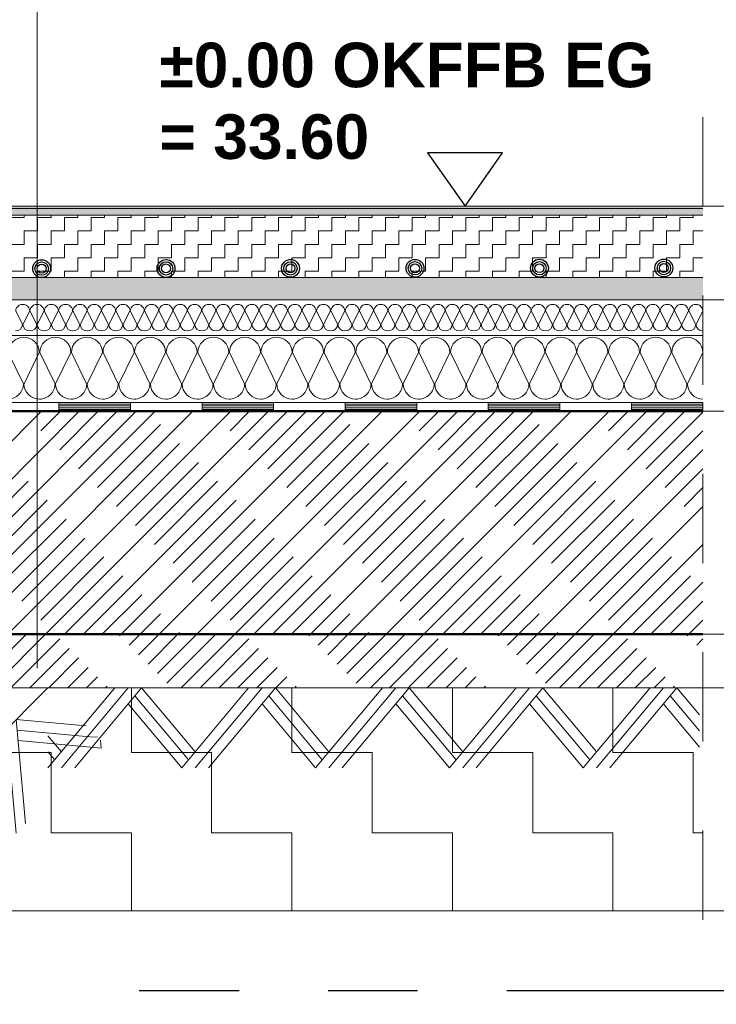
# Model space of a CAD drawing. Header units: metres. Extents: x 1333.9 to 1416.6, y -82.7 to -2.5.
# Tile 152 of 160: x 1415 to 1415.8, y -73.5 to -72.4. Entities that reach past the tile are written whole.
import ezdxf

# ---------------------------------------------------------------- set-up
doc = ezdxf.new("R2010")
doc.units = ezdxf.units.M
doc.header["$PDMODE"] = 65
for name, pattern in [('AUSGEZOGEN', [0]), ('PUNKT2_S9', [0.0015, 0, -0.0015]), ('STRICHLINIE2_S3', [0.055, 0.04, -0.015]), ('STRICHPUNKT2_S5', [0.5, 0.35, -0.05, 0.05, -0.05]), ('VERDECKT2_S2', [0.15, 0.1, -0.05])]:
    doc.linetypes.add(name, pattern=pattern)
for name, color, linetype, lineweight in [('XR$12$Allgemein', 4, 'AUSGEZOGEN', 13), ('XR$12$Fenster', 3, 'AUSGEZOGEN', 18), ('XR$12$Legende', 4, 'AUSGEZOGEN', 13), ('XR$12$Maßlinie 1_50', 7, 'AUSGEZOGEN', 25), ('XR$12$Muster', 4, 'AUSGEZOGEN', 13), ('XR$12$Schraffur', 4, 'AUSGEZOGEN', 13), ('XR$12$Text 1_100', 3, 'AUSGEZOGEN', 18), ('XR$12$Text 1_50', 3, 'AUSGEZOGEN', 18), ('XR$12$Türen', 3, 'AUSGEZOGEN', 18), ('XR$12$Wand', 1, 'AUSGEZOGEN', 50)]:
    doc.layers.add(name, color=color, linetype=linetype, lineweight=lineweight)
doc.styles.add('ARIAL', font='arial.ttf')
doc.dimstyles.new('DIMSTYLE_14', dxfattribs={"dimtxt": 0.04, "dimasz": 0.03, "dimexe": 0, "dimexo": 1e-06, "dimgap": 0.02, "dimtad": 2, "dimdec": 1, "dimlfac": 100, "dimrnd": 0.5, "dimzin": 4, "dimdsep": 46, "dimtxsty": 'ARIAL', "dimblk1": 'ALL_ML_KREIS', "dimblk2": 'ALL_ML_KREIS', "dimsah": 1, "dimcen": 0, "dimse1": 1, "dimse2": 1, "dimclrd": 7, "dimclre": 7, "dimclrt": 7, "dimadec": 0, "dimazin": 0, "dimtfac": 1, "dimtdec": 0, "dimtix": 1, "dimtmove": 2, "dimatfit": 3, "dimfxl": 0, "dimtvp": 1.2, "dimtzin": 0, "dimlwd": 0, "dimlwe": 25, "dimarcsym": 0})
doc.dimstyles.new('DIMSTYLE_15', dxfattribs={"dimtxt": 0.04, "dimasz": 0.03, "dimexe": 0, "dimexo": 1e-06, "dimgap": 0.02, "dimtad": 2, "dimdec": 1, "dimlfac": 100, "dimrnd": 0.5, "dimzin": 4, "dimdsep": 46, "dimtxsty": 'ARIAL', "dimblk1": 'ALL_ML_KREIS', "dimblk2": 'ALL_ML_KREIS', "dimsah": 1, "dimcen": 0, "dimse1": 1, "dimse2": 1, "dimclrd": 7, "dimclre": 7, "dimclrt": 7, "dimadec": 0, "dimazin": 0, "dimtfac": 1, "dimtdec": 0, "dimtix": 1, "dimtmove": 2, "dimatfit": 3, "dimfxl": 0, "dimtzin": 0, "dimlwd": 0, "dimlwe": 25, "dimarcsym": 0})

# ---------------------------------------------------------------- blocks, each defined once
blk = doc.blocks.new('NSY153')
at = {"color": 0, "linetype": 'ByBlock', "lineweight": -2}
for radius in [0.005, 0.00375, 0.0025]:
    blk.add_circle((0, 0), radius, dxfattribs=at)
blk = doc.blocks.new('MUSTERELEMENT_60')
at = {"layer": 'XR$12$Muster', "color": 4, "linetype": 'AUSGEZOGEN', "lineweight": 13, "transparency": 33554687}
for p, q in [((1415.1591, -72.8672), (1414.9986, -72.8672)), ((1415.0788, -72.8672), (1415.0788, -72.8772)), ((1415.1591, -72.8692), (1415.0788, -72.8692)), ((1415.1591, -72.8712), (1415.0788, -72.8712)), ((1415.1591, -72.8732), (1415.0788, -72.8732)), ((1415.1591, -72.8752), (1415.0788, -72.8752)), ((1415.3196, -72.8672), (1415.1591, -72.8672)), ((1415.1591, -72.8672), (1415.1591, -72.8772)), ((1415.1591, -72.8672), (1415.1591, -72.8772)), ((1415.2393, -72.8672), (1415.2393, -72.8772)), ((1415.3196, -72.8692), (1415.2393, -72.8692)), ((1415.3196, -72.8712), (1415.2393, -72.8712)), ((1415.3196, -72.8732), (1415.2393, -72.8732)), ((1415.3196, -72.8752), (1415.2393, -72.8752)), ((1415.4801, -72.8672), (1415.3196, -72.8672)), ((1415.3196, -72.8672), (1415.3196, -72.8772)), ((1415.3196, -72.8672), (1415.3196, -72.8772)), ((1415.3998, -72.8672), (1415.3998, -72.8772)), ((1415.4801, -72.8692), (1415.3998, -72.8692)), ((1415.4801, -72.8712), (1415.3998, -72.8712)), ((1415.4801, -72.8732), (1415.3998, -72.8732)), ((1415.4801, -72.8752), (1415.3998, -72.8752)), ((1415.6405, -72.8672), (1415.4801, -72.8672)), ((1415.4801, -72.8672), (1415.4801, -72.8772)), ((1415.4801, -72.8672), (1415.4801, -72.8772)), ((1415.5603, -72.8672), (1415.5603, -72.8772)), ((1415.6405, -72.8692), (1415.5603, -72.8692)), ((1415.6405, -72.8712), (1415.5603, -72.8712)), ((1415.6405, -72.8732), (1415.5603, -72.8732)), ((1415.6405, -72.8752), (1415.5603, -72.8752)), ((1415.801, -72.8672), (1415.6405, -72.8672)), ((1415.6405, -72.8672), (1415.6405, -72.8772)), ((1415.6405, -72.8672), (1415.6405, -72.8772)), ((1415.7208, -72.8672), (1415.7208, -72.8772)), ((1415.801, -72.8692), (1415.7208, -72.8692)), ((1415.801, -72.8712), (1415.7208, -72.8712)), ((1415.801, -72.8732), (1415.7208, -72.8732)), ((1415.801, -72.8752), (1415.7208, -72.8752)), ((1415.801, -72.8672), (1415.801, -72.8772)), ((1415.1591, -72.8772), (1414.9986, -72.8772)), ((1415.3196, -72.8772), (1415.1591, -72.8772)), ((1415.4801, -72.8772), (1415.3196, -72.8772)), ((1415.6405, -72.8772), (1415.4801, -72.8772)), ((1415.801, -72.8772), (1415.6405, -72.8772))]:
    blk.add_line(p, q, dxfattribs=at)
blk = doc.blocks.new('MUSTERELEMENT_61')
at = {"layer": 'XR$12$Schraffur', "color": 52, "linetype": 'AUSGEZOGEN', "lineweight": 13, "transparency": 33554687}
for p, q in [((1415.0304, -72.7647), (1415.0381, -72.7797)), ((1415.0384, -72.7797), (1415.0461, -72.7647)), ((1415.0464, -72.7647), (1415.0542, -72.7797)), ((1415.0545, -72.7797), (1415.0622, -72.7647)), ((1415.0625, -72.7647), (1415.0702, -72.7797)), ((1415.0705, -72.7797), (1415.0782, -72.7647)), ((1415.0786, -72.7647), (1415.0863, -72.7797)), ((1415.0866, -72.7797), (1415.0943, -72.7647)), ((1415.0946, -72.7647), (1415.1023, -72.7797)), ((1415.1026, -72.7797), (1415.1104, -72.7647)), ((1415.1107, -72.7647), (1415.1184, -72.7797)), ((1415.1187, -72.7797), (1415.1264, -72.7647)), ((1415.1267, -72.7647), (1415.1344, -72.7797)), ((1415.1348, -72.7797), (1415.1425, -72.7647)), ((1415.1428, -72.7647), (1415.1505, -72.7797)), ((1415.1508, -72.7797), (1415.1585, -72.7647)), ((1415.1589, -72.7647), (1415.1666, -72.7797)), ((1415.1669, -72.7797), (1415.1746, -72.7647)), ((1415.1749, -72.7647), (1415.1826, -72.7797)), ((1415.1829, -72.7797), (1415.1906, -72.7647)), ((1415.191, -72.7647), (1415.1987, -72.7797)), ((1415.199, -72.7797), (1415.2067, -72.7647)), ((1415.207, -72.7647), (1415.2147, -72.7797)), ((1415.2151, -72.7797), (1415.2228, -72.7647)), ((1415.2231, -72.7647), (1415.2308, -72.7797)), ((1415.2311, -72.7797), (1415.2388, -72.7647)), ((1415.2391, -72.7647), (1415.2469, -72.7797)), ((1415.2472, -72.7797), (1415.2549, -72.7647)), ((1415.2552, -72.7647), (1415.2629, -72.7797)), ((1415.2632, -72.7797), (1415.2709, -72.7647)), ((1415.2713, -72.7647), (1415.279, -72.7797)), ((1415.2793, -72.7797), (1415.287, -72.7647)), ((1415.2873, -72.7647), (1415.295, -72.7797)), ((1415.2953, -72.7797), (1415.3031, -72.7647)), ((1415.3034, -72.7647), (1415.3111, -72.7797)), ((1415.3114, -72.7797), (1415.3191, -72.7647)), ((1415.3194, -72.7647), (1415.3271, -72.7797)), ((1415.3275, -72.7797), (1415.3352, -72.7647)), ((1415.3355, -72.7647), (1415.3432, -72.7797)), ((1415.3435, -72.7797), (1415.3512, -72.7647)), ((1415.3516, -72.7647), (1415.3593, -72.7797)), ((1415.3596, -72.7797), (1415.3673, -72.7647)), ((1415.3676, -72.7647), (1415.3753, -72.7797)), ((1415.3756, -72.7797), (1415.3833, -72.7647)), ((1415.3837, -72.7647), (1415.3914, -72.7797)), ((1415.3917, -72.7797), (1415.3994, -72.7647)), ((1415.3997, -72.7647), (1415.4074, -72.7797)), ((1415.4078, -72.7797), (1415.4155, -72.7647)), ((1415.4158, -72.7647), (1415.4235, -72.7797)), ((1415.4238, -72.7797), (1415.4315, -72.7647)), ((1415.4318, -72.7647), (1415.4396, -72.7797)), ((1415.4399, -72.7797), (1415.4476, -72.7647)), ((1415.4479, -72.7647), (1415.4556, -72.7797)), ((1415.4559, -72.7797), (1415.4636, -72.7647)), ((1415.464, -72.7647), (1415.4717, -72.7797)), ((1415.472, -72.7797), (1415.4797, -72.7647)), ((1415.48, -72.7647), (1415.4877, -72.7797)), ((1415.488, -72.7797), (1415.4958, -72.7647)), ((1415.4961, -72.7647), (1415.5038, -72.7797)), ((1415.5041, -72.7797), (1415.5118, -72.7647)), ((1415.5121, -72.7647), (1415.5198, -72.7797)), ((1415.5202, -72.7797), (1415.5279, -72.7647)), ((1415.5282, -72.7647), (1415.5359, -72.7797)), ((1415.5362, -72.7797), (1415.5439, -72.7647)), ((1415.5443, -72.7647), (1415.552, -72.7797)), ((1415.5523, -72.7797), (1415.56, -72.7647)), ((1415.5603, -72.7647), (1415.568, -72.7797)), ((1415.5683, -72.7797), (1415.576, -72.7647)), ((1415.5764, -72.7647), (1415.5841, -72.7797)), ((1415.5844, -72.7797), (1415.5921, -72.7647)), ((1415.5924, -72.7647), (1415.6001, -72.7797)), ((1415.6005, -72.7797), (1415.6082, -72.7647)), ((1415.6085, -72.7647), (1415.6162, -72.7797)), ((1415.6165, -72.7797), (1415.6242, -72.7647)), ((1415.6245, -72.7647), (1415.6323, -72.7797)), ((1415.6326, -72.7797), (1415.6403, -72.7647)), ((1415.6406, -72.7647), (1415.6483, -72.7797)), ((1415.6486, -72.7797), (1415.6563, -72.7647)), ((1415.6567, -72.7647), (1415.6644, -72.7797)), ((1415.6647, -72.7797), (1415.6724, -72.7647)), ((1415.6727, -72.7647), (1415.6804, -72.7797)), ((1415.6807, -72.7797), (1415.6885, -72.7647)), ((1415.6888, -72.7647), (1415.6965, -72.7797)), ((1415.6968, -72.7797), (1415.7045, -72.7647)), ((1415.7048, -72.7647), (1415.7125, -72.7797)), ((1415.7129, -72.7797), (1415.7206, -72.7647)), ((1415.7209, -72.7647), (1415.7286, -72.7797)), ((1415.7289, -72.7797), (1415.7366, -72.7647)), ((1415.737, -72.7647), (1415.7447, -72.7797)), ((1415.745, -72.7797), (1415.7527, -72.7647)), ((1415.753, -72.7647), (1415.7607, -72.7797)), ((1415.761, -72.7797), (1415.7687, -72.7647)), ((1415.7691, -72.7647), (1415.7768, -72.7797)), ((1415.7771, -72.7797), (1415.7848, -72.7647)), ((1415.7851, -72.7647), (1415.7928, -72.7797)), ((1415.7932, -72.7797), (1415.8009, -72.7647))]:
    blk.add_line(p, q, dxfattribs=at)
for centre, start_param, end_param in [((1415.0383, -72.7647), 0, 3.141593), ((1415.0543, -72.7647), 0, 3.141593), ((1415.0704, -72.7647), 0, 3.141593), ((1415.0864, -72.7647), 0, 3.141593), ((1415.1025, -72.7647), 0, 3.141593), ((1415.1185, -72.7647), 0, 3.141593), ((1415.1346, -72.7647), 0, 3.141593), ((1415.1507, -72.7647), 0, 3.141593), ((1415.1667, -72.7647), 0, 3.141593), ((1415.1828, -72.7647), 0, 3.141593), ((1415.1988, -72.7647), 0, 3.141593), ((1415.2149, -72.7647), 0, 3.141593), ((1415.231, -72.7647), 0, 3.141593), ((1415.247, -72.7647), 0, 3.141593), ((1415.2631, -72.7647), 0, 3.141593), ((1415.2791, -72.7647), 0, 3.141593), ((1415.2952, -72.7647), 0, 3.141593), ((1415.3112, -72.7647), 0, 3.141593), ((1415.3273, -72.7647), 0, 3.141593), ((1415.3434, -72.7647), 0, 3.141593), ((1415.3594, -72.7647), 0, 3.141593), ((1415.3755, -72.7647), 0, 3.141593), ((1415.3915, -72.7647), 0, 3.141593), ((1415.4076, -72.7647), 0, 3.141593), ((1415.4237, -72.7647), 0, 3.141593), ((1415.4397, -72.7647), 0, 3.141593), ((1415.4558, -72.7647), 0, 3.141593), ((1415.4718, -72.7647), 0, 3.141593), ((1415.4879, -72.7647), 0, 3.141593), ((1415.5039, -72.7647), 0, 3.141593), ((1415.52, -72.7647), 0, 3.141593), ((1415.5361, -72.7647), 0, 3.141593), ((1415.5521, -72.7647), 0, 3.141593), ((1415.5682, -72.7647), 0, 3.141593), ((1415.5842, -72.7647), 0, 3.141593), ((1415.6003, -72.7647), 0, 3.141593), ((1415.6164, -72.7647), 0, 3.141593), ((1415.6324, -72.7647), 0, 3.141593), ((1415.6485, -72.7647), 0, 3.141593), ((1415.6645, -72.7647), 0, 3.141593), ((1415.6806, -72.7647), 0, 3.141593), ((1415.6966, -72.7647), 0, 3.141593), ((1415.7127, -72.7647), 0, 3.141593), ((1415.7288, -72.7647), 0, 3.141593), ((1415.7448, -72.7647), 0, 3.141593), ((1415.7609, -72.7647), 0, 3.141593), ((1415.7769, -72.7647), 0, 3.141593), ((1415.793, -72.7647), 0, 3.141593), ((1415.0302, -72.7797), 4.712389, 6.283185), ((1415.0463, -72.7797), 3.141593, 4.712389), ((1415.0463, -72.7797), 4.712389, 6.283185), ((1415.0623, -72.7797), 3.141593, 4.712389), ((1415.0623, -72.7797), 4.712389, 6.283185), ((1415.0784, -72.7797), 3.141593, 4.712389), ((1415.0784, -72.7797), 4.712389, 6.283185), ((1415.0945, -72.7797), 3.141593, 4.712389), ((1415.0945, -72.7797), 4.712389, 6.283185), ((1415.1105, -72.7797), 3.141593, 4.712389), ((1415.1105, -72.7797), 4.712389, 6.283185), ((1415.1266, -72.7797), 3.141593, 4.712389), ((1415.1266, -72.7797), 4.712389, 6.283185), ((1415.1426, -72.7797), 3.141593, 4.712389), ((1415.1426, -72.7797), 4.712389, 6.283185), ((1415.1587, -72.7797), 3.141593, 4.712389), ((1415.1587, -72.7797), 4.712389, 6.283185), ((1415.1747, -72.7797), 3.141593, 4.712389), ((1415.1747, -72.7797), 4.712389, 6.283185), ((1415.1908, -72.7797), 3.141593, 4.712389), ((1415.1908, -72.7797), 4.712389, 6.283185), ((1415.2069, -72.7797), 3.141593, 4.712389), ((1415.2069, -72.7797), 4.712389, 6.283185), ((1415.2229, -72.7797), 3.141593, 4.712389), ((1415.2229, -72.7797), 4.712389, 6.283185), ((1415.239, -72.7797), 3.141593, 4.712389), ((1415.239, -72.7797), 4.712389, 6.283185), ((1415.255, -72.7797), 3.141593, 4.712389), ((1415.255, -72.7797), 4.712389, 6.283185), ((1415.2711, -72.7797), 3.141593, 4.712389), ((1415.2711, -72.7797), 4.712389, 6.283185), ((1415.2872, -72.7797), 3.141593, 4.712389), ((1415.2872, -72.7797), 4.712389, 6.283185), ((1415.3032, -72.7797), 3.141593, 4.712389), ((1415.3032, -72.7797), 4.712389, 6.283185), ((1415.3193, -72.7797), 3.141593, 4.712389), ((1415.3193, -72.7797), 4.712389, 6.283185), ((1415.3353, -72.7797), 3.141593, 4.712389), ((1415.3353, -72.7797), 4.712389, 6.283185), ((1415.3514, -72.7797), 3.141593, 4.712389), ((1415.3514, -72.7797), 4.712389, 6.283185), ((1415.3674, -72.7797), 3.141593, 4.712389), ((1415.3674, -72.7797), 4.712389, 6.283185), ((1415.3835, -72.7797), 3.141593, 4.712389), ((1415.3835, -72.7797), 4.712389, 6.283185), ((1415.3996, -72.7797), 3.141593, 4.712389), ((1415.3996, -72.7797), 4.712389, 6.283185), ((1415.4156, -72.7797), 3.141593, 4.712389), ((1415.4156, -72.7797), 4.712389, 6.283185), ((1415.4317, -72.7797), 3.141593, 4.712389), ((1415.4317, -72.7797), 4.712389, 6.283185), ((1415.4477, -72.7797), 3.141593, 4.712389), ((1415.4477, -72.7797), 4.712389, 6.283185), ((1415.4638, -72.7797), 3.141593, 4.712389), ((1415.4638, -72.7797), 4.712389, 6.283185), ((1415.4799, -72.7797), 3.141593, 4.712389), ((1415.4799, -72.7797), 4.712389, 6.283185), ((1415.4959, -72.7797), 3.141593, 4.712389), ((1415.4959, -72.7797), 4.712389, 6.283185), ((1415.512, -72.7797), 3.141593, 4.712389), ((1415.512, -72.7797), 4.712389, 6.283185), ((1415.528, -72.7797), 3.141593, 4.712389), ((1415.528, -72.7797), 4.712389, 6.283185), ((1415.5441, -72.7797), 3.141593, 4.712389), ((1415.5441, -72.7797), 4.712389, 6.283185), ((1415.5602, -72.7797), 3.141593, 4.712389), ((1415.5602, -72.7797), 4.712389, 6.283185), ((1415.5762, -72.7797), 3.141593, 4.712389), ((1415.5762, -72.7797), 4.712389, 6.283185), ((1415.5923, -72.7797), 3.141593, 4.712389), ((1415.5923, -72.7797), 4.712389, 6.283185), ((1415.6083, -72.7797), 3.141593, 4.712389), ((1415.6083, -72.7797), 4.712389, 6.283185), ((1415.6244, -72.7797), 3.141593, 4.712389), ((1415.6244, -72.7797), 4.712389, 6.283185), ((1415.6404, -72.7797), 3.141593, 4.712389), ((1415.6404, -72.7797), 4.712389, 6.283185), ((1415.6565, -72.7797), 3.141593, 4.712389), ((1415.6565, -72.7797), 4.712389, 6.283185), ((1415.6726, -72.7797), 3.141593, 4.712389), ((1415.6726, -72.7797), 4.712389, 6.283185), ((1415.6886, -72.7797), 3.141593, 4.712389), ((1415.6886, -72.7797), 4.712389, 6.283185), ((1415.7047, -72.7797), 3.141593, 4.712389), ((1415.7047, -72.7797), 4.712389, 6.283185), ((1415.7207, -72.7797), 3.141593, 4.712389), ((1415.7207, -72.7797), 4.712389, 6.283185), ((1415.7368, -72.7797), 3.141593, 4.712389), ((1415.7368, -72.7797), 4.712389, 6.283185), ((1415.7529, -72.7797), 3.141593, 4.712389), ((1415.7529, -72.7797), 4.712389, 6.283185), ((1415.7689, -72.7797), 3.141593, 4.712389), ((1415.7689, -72.7797), 4.712389, 6.283185), ((1415.785, -72.7797), 3.141593, 4.712389), ((1415.785, -72.7797), 4.712389, 6.283185), ((1415.801, -72.7797), 3.141593, 4.712389)]:
    blk.add_ellipse(centre, major_axis=(0.00787, 0), ratio=0.934093, start_param=start_param, end_param=end_param, dxfattribs=at)
blk = doc.blocks.new('MUSTERELEMENT_62')
at = {"layer": 'XR$12$Schraffur', "color": 52, "linetype": 'AUSGEZOGEN', "lineweight": 13, "transparency": 33554687}
for p, q in [((1415.0391, -72.8463), (1415.0221, -72.8113)), ((1415.0568, -72.8113), (1415.0398, -72.8463)), ((1415.0745, -72.8463), (1415.0575, -72.8113)), ((1415.0922, -72.8113), (1415.0752, -72.8463)), ((1415.1099, -72.8463), (1415.0929, -72.8113)), ((1415.1276, -72.8113), (1415.1106, -72.8463)), ((1415.1453, -72.8463), (1415.1283, -72.8113)), ((1415.1631, -72.8113), (1415.1461, -72.8463)), ((1415.1808, -72.8463), (1415.1638, -72.8113)), ((1415.1985, -72.8113), (1415.1815, -72.8463)), ((1415.2162, -72.8463), (1415.1992, -72.8113)), ((1415.2339, -72.8113), (1415.2169, -72.8463)), ((1415.2516, -72.8463), (1415.2346, -72.8113)), ((1415.2693, -72.8113), (1415.2523, -72.8463)), ((1415.287, -72.8463), (1415.27, -72.8113)), ((1415.3048, -72.8113), (1415.2877, -72.8463)), ((1415.3225, -72.8463), (1415.3055, -72.8113)), ((1415.3402, -72.8113), (1415.3232, -72.8463)), ((1415.3579, -72.8463), (1415.3409, -72.8113)), ((1415.3756, -72.8113), (1415.3586, -72.8463)), ((1415.3933, -72.8463), (1415.3763, -72.8113)), ((1415.411, -72.8113), (1415.394, -72.8463)), ((1415.4287, -72.8463), (1415.4117, -72.8113)), ((1415.4464, -72.8113), (1415.4294, -72.8463)), ((1415.4642, -72.8463), (1415.4472, -72.8113)), ((1415.4819, -72.8113), (1415.4649, -72.8463)), ((1415.4996, -72.8463), (1415.4826, -72.8113)), ((1415.5173, -72.8113), (1415.5003, -72.8463)), ((1415.535, -72.8463), (1415.518, -72.8113)), ((1415.5527, -72.8113), (1415.5357, -72.8463)), ((1415.5704, -72.8463), (1415.5534, -72.8113)), ((1415.5881, -72.8113), (1415.5711, -72.8463)), ((1415.6058, -72.8463), (1415.5888, -72.8113)), ((1415.6236, -72.8113), (1415.6066, -72.8463)), ((1415.6413, -72.8463), (1415.6243, -72.8113)), ((1415.659, -72.8113), (1415.642, -72.8463)), ((1415.6767, -72.8463), (1415.6597, -72.8113)), ((1415.6944, -72.8113), (1415.6774, -72.8463)), ((1415.7121, -72.8463), (1415.6951, -72.8113)), ((1415.7298, -72.8113), (1415.7128, -72.8463)), ((1415.7475, -72.8463), (1415.7305, -72.8113)), ((1415.7652, -72.8113), (1415.7482, -72.8463)), ((1415.783, -72.8463), (1415.766, -72.8113)), ((1415.8007, -72.8113), (1415.7837, -72.8463))]:
    blk.add_line(p, q, dxfattribs=at)
for centre, start_param, end_param in [((1415.0394, -72.8113), 3.141593, 6.283185), ((1415.0749, -72.8113), 3.141593, 6.283185), ((1415.1103, -72.8113), 3.141593, 6.283185), ((1415.1457, -72.8113), 3.141593, 6.283185), ((1415.1811, -72.8113), 3.141593, 6.283185), ((1415.2165, -72.8113), 3.141593, 6.283185), ((1415.252, -72.8113), 3.141593, 6.283185), ((1415.2874, -72.8113), 3.141593, 6.283185), ((1415.3228, -72.8113), 3.141593, 6.283185), ((1415.3582, -72.8113), 3.141593, 6.283185), ((1415.3937, -72.8113), 3.141593, 6.283185), ((1415.4291, -72.8113), 3.141593, 6.283185), ((1415.4645, -72.8113), 3.141593, 6.283185), ((1415.4999, -72.8113), 3.141593, 6.283185), ((1415.5354, -72.8113), 3.141593, 6.283185), ((1415.5708, -72.8113), 3.141593, 6.283185), ((1415.6062, -72.8113), 3.141593, 6.283185), ((1415.6416, -72.8113), 3.141593, 6.283185), ((1415.677, -72.8113), 3.141593, 6.283185), ((1415.7125, -72.8113), 3.141593, 6.283185), ((1415.7479, -72.8113), 3.141593, 6.283185), ((1415.7833, -72.8113), 3.141593, 6.283185), ((1415.0217, -72.8463), 1.570796, 3.141593), ((1415.0571, -72.8463), 0, 1.570796), ((1415.0571, -72.8463), 1.570796, 3.141593), ((1415.0926, -72.8463), 0, 1.570796), ((1415.0926, -72.8463), 1.570796, 3.141593), ((1415.128, -72.8463), 0, 1.570796), ((1415.128, -72.8463), 1.570796, 3.141593), ((1415.1634, -72.8463), 0, 1.570796), ((1415.1634, -72.8463), 1.570796, 3.141593), ((1415.1988, -72.8463), 0, 1.570796), ((1415.1988, -72.8463), 1.570796, 3.141593), ((1415.2343, -72.8463), 0, 1.570796), ((1415.2343, -72.8463), 1.570796, 3.141593), ((1415.2697, -72.8463), 0, 1.570796), ((1415.2697, -72.8463), 1.570796, 3.141593), ((1415.3051, -72.8463), 0, 1.570796), ((1415.3051, -72.8463), 1.570796, 3.141593), ((1415.3405, -72.8463), 0, 1.570796), ((1415.3405, -72.8463), 1.570796, 3.141593), ((1415.376, -72.8463), 0, 1.570796), ((1415.376, -72.8463), 1.570796, 3.141593), ((1415.4114, -72.8463), 0, 1.570796), ((1415.4114, -72.8463), 1.570796, 3.141593), ((1415.4468, -72.8463), 0, 1.570796), ((1415.4468, -72.8463), 1.570796, 3.141593), ((1415.4822, -72.8463), 0, 1.570796), ((1415.4822, -72.8463), 1.570796, 3.141593), ((1415.5176, -72.8463), 0, 1.570796), ((1415.5176, -72.8463), 1.570796, 3.141593), ((1415.5531, -72.8463), 0, 1.570796), ((1415.5531, -72.8463), 1.570796, 3.141593), ((1415.5885, -72.8463), 0, 1.570796), ((1415.5885, -72.8463), 1.570796, 3.141593), ((1415.6239, -72.8463), 0, 1.570796), ((1415.6239, -72.8463), 1.570796, 3.141593), ((1415.6593, -72.8463), 0, 1.570796), ((1415.6593, -72.8463), 1.570796, 3.141593), ((1415.6948, -72.8463), 0, 1.570796), ((1415.6948, -72.8463), 1.570796, 3.141593), ((1415.7302, -72.8463), 0, 1.570796), ((1415.7302, -72.8463), 1.570796, 3.141593), ((1415.7656, -72.8463), 0, 1.570796), ((1415.7656, -72.8463), 1.570796, 3.141593), ((1415.801, -72.8463), 0, 1.570796)]:
    blk.add_ellipse(centre, major_axis=(-0.0174, 0), ratio=0.988063, start_param=start_param, end_param=end_param, dxfattribs=at)
blk = doc.blocks.new('MUSTERELEMENT_71')
at = {"layer": 'XR$12$Wand', "color": 52, "linetype": 'AUSGEZOGEN', "lineweight": 13, "transparency": 33554687}
for p, q in [((1415.0415, -73.3396), (1415.0309, -73.223)), ((1415.0309, -73.223), (1415.1009, -73.2293)), ((1415.1009, -73.2293), (1415.1096, -73.2301)), ((1415.0309, -73.3502), (1415.0203, -73.2336)), ((1415.032, -73.2346), (1415.1136, -73.2421)), ((1415.0203, -73.3609), (1415.0097, -73.2442)), ((1415.033, -73.2463), (1415.1264, -73.2548)), ((1415.1136, -73.2421), (1415.1223, -73.2428)), ((1415.1264, -73.2548), (1415.1256, -73.2461)), ((1414.9948, -73.3354), (1415.0182, -73.3375)), ((1415.0076, -73.3481), (1415.0192, -73.3492))]:
    blk.add_line(p, q, dxfattribs=at)
blk = doc.blocks.new('MUSTERELEMENT_72')
at = {"layer": 'XR$12$Wand', "color": 52, "linetype": 'AUSGEZOGEN', "lineweight": 13, "transparency": 33554687}
for p, q in [((1415.0666, -73.2772), (1415.1416, -73.1872)), ((1415.0816, -73.2772), (1415.1566, -73.1872)), ((1415.0966, -73.2772), (1415.1716, -73.1872)), ((1415.1641, -73.1962), (1415.2166, -73.2592)), ((1415.1716, -73.1872), (1415.2166, -73.2412)), ((1415.2166, -73.2772), (1415.2916, -73.1872)), ((1415.2316, -73.2772), (1415.3066, -73.1872)), ((1415.2466, -73.2772), (1415.3216, -73.1872)), ((1415.3141, -73.1962), (1415.3666, -73.2592)), ((1415.3216, -73.1872), (1415.3666, -73.2412)), ((1415.3666, -73.2772), (1415.4416, -73.1872)), ((1415.3816, -73.2772), (1415.4566, -73.1872)), ((1415.3966, -73.2772), (1415.4716, -73.1872)), ((1415.4641, -73.1962), (1415.5166, -73.2592)), ((1415.4716, -73.1872), (1415.5166, -73.2412)), ((1415.5166, -73.2772), (1415.5916, -73.1872)), ((1415.5316, -73.2772), (1415.6066, -73.1872)), ((1415.5466, -73.2772), (1415.6216, -73.1872)), ((1415.6141, -73.1962), (1415.6666, -73.2592)), ((1415.6216, -73.1872), (1415.6666, -73.2412)), ((1415.6666, -73.2772), (1415.7416, -73.1872)), ((1415.6816, -73.2772), (1415.7566, -73.1872)), ((1415.6966, -73.2772), (1415.7716, -73.1872)), ((1415.7641, -73.1962), (1415.7971, -73.2357)), ((1415.7716, -73.1872), (1415.7971, -73.2177)), ((1415.1566, -73.2052), (1415.2166, -73.2772)), ((1415.3066, -73.2052), (1415.3666, -73.2772)), ((1415.4566, -73.2052), (1415.5166, -73.2772)), ((1415.6066, -73.2052), (1415.6666, -73.2772)), ((1415.7566, -73.2052), (1415.7971, -73.2537)), ((1415.0666, -73.2412), (1415.0816, -73.2592)), ((1415.2166, -73.2412), (1415.2316, -73.2592)), ((1415.3666, -73.2412), (1415.3816, -73.2592)), ((1415.5166, -73.2412), (1415.5316, -73.2592)), ((1415.6666, -73.2412), (1415.6816, -73.2592)), ((1415.0666, -73.2592), (1415.0741, -73.2682)), ((1415.2166, -73.2592), (1415.2241, -73.2682)), ((1415.3666, -73.2592), (1415.3741, -73.2682)), ((1415.5166, -73.2592), (1415.5241, -73.2682)), ((1415.6666, -73.2592), (1415.6741, -73.2682))]:
    blk.add_line(p, q, dxfattribs=at)
blk = doc.blocks.new('NSY144')
at = {"color": 0, "linetype": 'ByBlock', "lineweight": -2}
for p, q in [((0.035, 0.05), (-0.035, 0.05)), ((-0.035, 0.05), (0, 0)), ((0, 0), (0.035, 0.05))]:
    blk.add_line(p, q, dxfattribs=at)
blk = doc.blocks.new('ALL_ML_KREIS')
at = {"color": 0, "linetype": 'ByBlock', "lineweight": -2}
for p, q in [((0, -0.5), (0, 0.5)), ((-1, 0), (0.5, 0))]:
    blk.add_line(p, q, dxfattribs=at)
blk.add_circle((0, 0), 0.15, dxfattribs=at)
blk = doc.blocks.new('*D598')
at = {"layer": 'DEFPOINTS', "color": 7, "linetype": 'AUSGEZOGEN', "lineweight": 25, "transparency": 33554687}
for p in [(1415.801, -73.1872), (1415.801, -73.4372), (1415.8978, -73.4372)]:
    blk.add_point(p, dxfattribs=at)
at = {"layer": 'XR$12$Maßlinie 1_50', "color": 7, "linetype": 'AUSGEZOGEN', "lineweight": -2, "transparency": 33554687}
blk.add_line((1415.8978, -73.4372), (1415.8978, -73.1872), dxfattribs=at)
at = {"layer": 'XR$12$Maßlinie 1_50', "color": 7, "linetype": 'AUSGEZOGEN', "lineweight": 25, "transparency": 33554687, "xscale": 0.03, "yscale": 0.03, "zscale": 0.03}
for p, rotation in [((1415.8978, -73.1872), 90), ((1415.8978, -73.4372), 270)]:
    blk.add_blockref('ALL_ML_KREIS', p, dxfattribs=dict(at, rotation=rotation))
at = {"layer": 'XR$12$Maßlinie 1_50', "color": 7, "linetype": 'AUSGEZOGEN', "lineweight": 25, "transparency": 33554687, "insert": (1415.8671, -73.3142), "char_height": 0.04, "width": 0.16, "attachment_point": 5, "rotation": 90, "style": 'ARIAL'}
blk.add_mtext('\\A1;{\\A1;{25\\H0.026400;\\S^ ;}}', dxfattribs=at)
blk = doc.blocks.new('*D599')
at = {"layer": 'DEFPOINTS', "color": 7, "linetype": 'AUSGEZOGEN', "lineweight": 25, "transparency": 33554687}
for p in [(1415.801, -73.1272), (1415.801, -73.1872), (1415.8978, -73.1872)]:
    blk.add_point(p, dxfattribs=at)
at = {"layer": 'XR$12$Maßlinie 1_50', "color": 7, "linetype": 'AUSGEZOGEN', "lineweight": -2, "transparency": 33554687}
blk.add_line((1415.8978, -73.1872), (1415.8978, -73.1272), dxfattribs=at)
at = {"layer": 'XR$12$Maßlinie 1_50', "color": 7, "linetype": 'AUSGEZOGEN', "lineweight": 25, "transparency": 33554687, "xscale": 0.03, "yscale": 0.03, "zscale": 0.03}
for p, rotation in [((1415.8978, -73.1272), 90), ((1415.8978, -73.1872), 270)]:
    blk.add_blockref('ALL_ML_KREIS', p, dxfattribs=dict(at, rotation=rotation))
at = {"layer": 'XR$12$Maßlinie 1_50', "color": 7, "linetype": 'AUSGEZOGEN', "lineweight": 25, "transparency": 33554687, "insert": (1415.8671, -73.1575), "char_height": 0.04, "width": 0.12, "attachment_point": 5, "rotation": 90, "style": 'ARIAL'}
blk.add_mtext('\\A1;{\\A1;{6\\H0.026400;\\S^ ;}}', dxfattribs=at)
blk = doc.blocks.new('*D600')
at = {"layer": 'DEFPOINTS', "color": 7, "linetype": 'AUSGEZOGEN', "lineweight": 25, "transparency": 33554687}
for p in [(1415.801, -72.8772), (1415.801, -73.1272), (1415.8978, -73.1272)]:
    blk.add_point(p, dxfattribs=at)
at = {"layer": 'XR$12$Maßlinie 1_50', "color": 7, "linetype": 'AUSGEZOGEN', "lineweight": -2, "transparency": 33554687}
blk.add_line((1415.8978, -73.1272), (1415.8978, -72.8772), dxfattribs=at)
at = {"layer": 'XR$12$Maßlinie 1_50', "color": 7, "linetype": 'AUSGEZOGEN', "lineweight": 25, "transparency": 33554687, "xscale": 0.03, "yscale": 0.03, "zscale": 0.03}
for p, rotation in [((1415.8978, -72.8772), 90), ((1415.8978, -73.1272), 270)]:
    blk.add_blockref('ALL_ML_KREIS', p, dxfattribs=dict(at, rotation=rotation))
at = {"layer": 'XR$12$Maßlinie 1_50', "color": 7, "linetype": 'AUSGEZOGEN', "lineweight": 25, "transparency": 33554687, "insert": (1415.8671, -73.0042), "char_height": 0.04, "width": 0.16, "attachment_point": 5, "rotation": 90, "style": 'ARIAL'}
blk.add_mtext('\\A1;{\\A1;{25\\H0.026400;\\S^ ;}}', dxfattribs=at)
blk = doc.blocks.new('*D601')
at = {"layer": 'DEFPOINTS', "color": 7, "linetype": 'AUSGEZOGEN', "lineweight": 25, "transparency": 33554687}
for p in [(1415.801, -72.7522), (1415.801, -72.8772), (1415.8978, -72.8772)]:
    blk.add_point(p, dxfattribs=at)
at = {"layer": 'XR$12$Maßlinie 1_50', "color": 7, "linetype": 'AUSGEZOGEN', "lineweight": -2, "transparency": 33554687}
blk.add_line((1415.8978, -72.8772), (1415.8978, -72.7522), dxfattribs=at)
at = {"layer": 'XR$12$Maßlinie 1_50', "color": 7, "linetype": 'AUSGEZOGEN', "lineweight": 25, "transparency": 33554687, "xscale": 0.03, "yscale": 0.03, "zscale": 0.03}
for p, rotation in [((1415.8978, -72.7522), 90), ((1415.8978, -72.8772), 270)]:
    blk.add_blockref('ALL_ML_KREIS', p, dxfattribs=dict(at, rotation=rotation))
at = {"layer": 'XR$12$Maßlinie 1_50', "color": 7, "linetype": 'AUSGEZOGEN', "lineweight": 25, "transparency": 33554687, "insert": (1415.8678, -72.7984), "char_height": 0.04, "width": 0.16, "attachment_point": 5, "rotation": 90, "style": 'ARIAL'}
blk.add_mtext('\\A1;{\\A1;{12\\H0.026400;\\S5^ ;}}', dxfattribs=at)
blk = doc.blocks.new('*D602')
at = {"layer": 'DEFPOINTS', "color": 7, "linetype": 'AUSGEZOGEN', "lineweight": 25, "transparency": 33554687}
for p in [(1415.801, -72.6472), (1415.801, -72.7522), (1415.8978, -72.7522)]:
    blk.add_point(p, dxfattribs=at)
at = {"layer": 'XR$12$Maßlinie 1_50', "color": 7, "linetype": 'AUSGEZOGEN', "lineweight": -2, "transparency": 33554687}
blk.add_line((1415.8978, -72.7522), (1415.8978, -72.6472), dxfattribs=at)
at = {"layer": 'XR$12$Maßlinie 1_50', "color": 7, "linetype": 'AUSGEZOGEN', "lineweight": 25, "transparency": 33554687, "xscale": 0.03, "yscale": 0.03, "zscale": 0.03}
for p, rotation in [((1415.8978, -72.6472), 90), ((1415.8978, -72.7522), 270)]:
    blk.add_blockref('ALL_ML_KREIS', p, dxfattribs=dict(at, rotation=rotation))
at = {"layer": 'XR$12$Maßlinie 1_50', "color": 7, "linetype": 'AUSGEZOGEN', "lineweight": 25, "transparency": 33554687, "insert": (1415.8671, -72.6834), "char_height": 0.04, "width": 0.16, "attachment_point": 5, "rotation": 90, "style": 'ARIAL'}
blk.add_mtext('\\A1;{\\A1;{10\\H0.026400;\\S5^ ;}}', dxfattribs=at)
blk = doc.blocks.new('*D603')
at = {"layer": 'DEFPOINTS', "color": 7, "linetype": 'AUSGEZOGEN', "lineweight": 25, "transparency": 33554687}
for p in [(1414.691, -73.1272), (1415.1566, -73.5272), (1416.0009, -73.5272)]:
    blk.add_point(p, dxfattribs=at)
at = {"layer": 'XR$12$Maßlinie 1_50', "color": 7, "linetype": 'AUSGEZOGEN', "lineweight": -2, "transparency": 33554687}
blk.add_line((1416.0009, -73.5272), (1416.0009, -73.1272), dxfattribs=at)
at = {"layer": 'XR$12$Maßlinie 1_50', "color": 7, "linetype": 'AUSGEZOGEN', "lineweight": 25, "transparency": 33554687, "xscale": 0.03, "yscale": 0.03, "zscale": 0.03}
for p, rotation in [((1416.0009, -73.1272), 90), ((1416.0009, -73.5272), 270)]:
    blk.add_blockref('ALL_ML_KREIS', p, dxfattribs=dict(at, rotation=rotation))
at = {"layer": 'XR$12$Maßlinie 1_50', "color": 7, "linetype": 'AUSGEZOGEN', "lineweight": 25, "transparency": 33554687, "insert": (1415.9702, -73.329), "char_height": 0.04, "width": 0.16, "attachment_point": 5, "rotation": 90, "style": 'ARIAL'}
blk.add_mtext('\\A1;{\\A1;{40\\H0.026400;\\S^ ;}}', dxfattribs=at)
blk = doc.blocks.new('*D604')
at = {"layer": 'DEFPOINTS', "color": 7, "linetype": 'AUSGEZOGEN', "lineweight": 25, "transparency": 33554687}
for p in [(1414.691, -72.8772), (1414.691, -73.1272), (1416.0009, -73.1272)]:
    blk.add_point(p, dxfattribs=at)
at = {"layer": 'XR$12$Maßlinie 1_50', "color": 7, "linetype": 'AUSGEZOGEN', "lineweight": -2, "transparency": 33554687}
blk.add_line((1416.0009, -73.1272), (1416.0009, -72.8772), dxfattribs=at)
at = {"layer": 'XR$12$Maßlinie 1_50', "color": 7, "linetype": 'AUSGEZOGEN', "lineweight": 25, "transparency": 33554687, "xscale": 0.03, "yscale": 0.03, "zscale": 0.03}
for p, rotation in [((1416.0009, -72.8772), 90), ((1416.0009, -73.1272), 270)]:
    blk.add_blockref('ALL_ML_KREIS', p, dxfattribs=dict(at, rotation=rotation))
at = {"layer": 'XR$12$Maßlinie 1_50', "color": 7, "linetype": 'AUSGEZOGEN', "lineweight": 25, "transparency": 33554687, "insert": (1415.9702, -73.0042), "char_height": 0.04, "width": 0.16, "attachment_point": 5, "rotation": 90, "style": 'ARIAL'}
blk.add_mtext('\\A1;{\\A1;{25\\H0.026400;\\S^ ;}}', dxfattribs=at)
blk = doc.blocks.new('*D605')
at = {"layer": 'DEFPOINTS', "color": 7, "linetype": 'AUSGEZOGEN', "lineweight": 25, "transparency": 33554687}
for p in [(1414.691, -72.6472), (1414.691, -72.8772), (1416.0009, -72.8772)]:
    blk.add_point(p, dxfattribs=at)
at = {"layer": 'XR$12$Maßlinie 1_50', "color": 7, "linetype": 'AUSGEZOGEN', "lineweight": -2, "transparency": 33554687}
blk.add_line((1416.0009, -72.8772), (1416.0009, -72.6472), dxfattribs=at)
at = {"layer": 'XR$12$Maßlinie 1_50', "color": 7, "linetype": 'AUSGEZOGEN', "lineweight": 25, "transparency": 33554687, "xscale": 0.03, "yscale": 0.03, "zscale": 0.03}
for p, rotation in [((1416.0009, -72.6472), 90), ((1416.0009, -72.8772), 270)]:
    blk.add_blockref('ALL_ML_KREIS', p, dxfattribs=dict(at, rotation=rotation))
at = {"layer": 'XR$12$Maßlinie 1_50', "color": 7, "linetype": 'AUSGEZOGEN', "lineweight": 25, "transparency": 33554687, "insert": (1415.9702, -72.764), "char_height": 0.04, "width": 0.16, "attachment_point": 5, "rotation": 90, "style": 'ARIAL'}
blk.add_mtext('\\A1;{\\A1;{23\\H0.026400;\\S^ ;}}', dxfattribs=at)

msp = doc.modelspace()

# ---------------------------------------------------------------- hatches: boundary and pattern name
at = {"layer": 'XR$12$Fenster', "linetype": 'AUSGEZOGEN', "lineweight": 13, "transparency": 33554687}
msp.add_hatch(color=9, dxfattribs=at).paths.add_polyline_path([(1414.6066, -72.6472), (1415.801, -72.6472), (1415.801, -72.6572), (1414.6066, -72.6572)], flags=16)
at = {"layer": 'XR$12$Muster', "linetype": 'PUNKT2_S9', "lineweight": 13, "transparency": 33554687}
h = msp.add_hatch(dxfattribs=at)
h.set_pattern_fill('MUSTER', color=35, scale=0.09, style=0, pattern_type=2)
h.set_pattern_definition([(0, (0.18, 0.18), (0.09, 0.09), [0.09, -0.09]), (90, (0.18, 0.18), (-0.09, 0.09), [0.09, -0.09])])
h.paths.add_polyline_path([(1414.8566, -73.4372), (1414.8566, -73.1872), (1415.801, -73.1872), (1415.801, -73.4372)], flags=0)
at = {"layer": 'XR$12$Schraffur', "linetype": 'AUSGEZOGEN', "lineweight": 13, "transparency": 33554687}
h = msp.add_hatch(dxfattribs=at)
h.set_pattern_fill('MUSTER', color=52, scale=0.015, angle=90, style=0, pattern_type=2)
h.set_pattern_definition([(90, (-0.03, 0.03), (-0.015, 0.015), [0.015, -0.015]), (180, (-0.03, 0.03), (-0.015, -0.015), [0.015, -0.015])])
h.paths.add_polyline_path([(1414.6072, -72.7272), (1414.6072, -72.6572), (1415.801, -72.6572), (1415.801, -72.7272)], flags=0)
h = msp.add_hatch(dxfattribs=at)
h.set_pattern_fill('MUSTER', color=52, scale=0.01125, style=0, pattern_type=2)
h.set_pattern_definition([(0, (0.0225, 0.0225), (0.01125, 0.01125), [0.01125, -0.01125]), (90, (0.0225, 0.0225), (-0.01125, 0.01125), [0.01125, -0.01125])])
h.paths.add_polyline_path([(1414.5966, -72.7522), (1414.5966, -72.7272), (1415.801, -72.7272), (1415.801, -72.7522)], flags=0)
h = msp.add_hatch(dxfattribs=at)
h.set_pattern_fill('SCHRAFFUR_7', color=52, scale=0.01, style=0, pattern_type=2)
h.set_pattern_definition([(45, (0, 0), (-0.02121320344, 0.02121320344), []), (45, (-0.010607, 0.010607), (-0.02121320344, 0.02121320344), [0.1, -0.05])])
h.paths.add_polyline_path([(1415.801, -72.8772), (1415.801, -73.1272), (1414.3566, -73.1272), (1414.3566, -72.8772)], flags=0)
h = msp.add_hatch(dxfattribs=at)
h.set_pattern_fill('SCHRAFFUR_10', color=52, scale=0.01, angle=90, style=0, pattern_type=2)
h.set_pattern_definition([(225, (0, 0), (0.02121320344, -0.02121320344), [0.1, -0.05]), (225, (0.010607, -0.010607), (0.02121320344, -0.02121320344), [0.1, -0.05])])
h.paths.add_polyline_path([(1414.8566, -73.1872), (1414.8566, -73.1272), (1415.801, -73.1272), (1415.801, -73.1872)], flags=0)

# ---------------------------------------------------------------- linework, layer by layer
at = {"layer": 'XR$12$Allgemein', "color": 7, "linetype": 'AUSGEZOGEN', "lineweight": 13, "transparency": 33554687}
msp.add_line((1415.801, -73.1872), (1414.8566, -73.1872), dxfattribs=at)
at = {"layer": 'XR$12$Legende', "color": 4, "linetype": 'STRICHLINIE2_S3', "lineweight": 13, "transparency": 33554687}
for p, q in [((1415.0057, -73.2481), (1415.0666, -73.1872)), ((1415.0666, -73.1872), (1415.7971, -73.1872))]:
    msp.add_line(p, q, dxfattribs=at)
at = {"layer": 'XR$12$Muster', "color": 4, "linetype": 'AUSGEZOGEN', "lineweight": 13, "transparency": 33554687}
msp.add_line((1414.8566, -73.4372), (1415.801, -73.4372), dxfattribs=at)
at = {"layer": 'XR$12$Text 1_100', "color": 3, "linetype": 'AUSGEZOGEN', "lineweight": 18, "transparency": 33554687}
msp.add_line((1415.0544, -71.9401), (1415.0544, -73.1654), dxfattribs=at)
at = {"layer": 'XR$12$Text 1_50', "color": 4, "linetype": 'STRICHPUNKT2_S5', "lineweight": 13, "transparency": 33554687}
for p, q in [((1415.801, -72.6472), (1416.0412, -72.6472)), ((1415.801, -72.7522), (1415.9278, -72.7522)), ((1415.801, -72.8772), (1416.0412, -72.8772)), ((1415.801, -73.1272), (1415.9278, -73.1272)), ((1415.801, -73.1872), (1415.9278, -73.1872)), ((1415.801, -73.4372), (1415.9278, -73.4372))]:
    msp.add_line(p, q, dxfattribs=at)
at = {"layer": 'XR$12$Text 1_50', "color": 3, "linetype": 'STRICHPUNKT2_S5', "lineweight": 25, "transparency": 33554687}
msp.add_line((1415.9309, -73.5272), (1415.1687, -73.5272), dxfattribs=at)
at = {"layer": 'XR$12$Türen', "color": 3, "linetype": 'AUSGEZOGEN', "lineweight": 13, "transparency": 33554687}
msp.add_line((1415.801, -72.7922), (1414.5966, -72.7922), dxfattribs=at)
at = {"layer": 'XR$12$Wand', "color": 1, "linetype": 'VERDECKT2_S2', "lineweight": 13, "transparency": 33554687}
msp.add_line((1415.801, -72.5474), (1415.801, -73.5393), dxfattribs=at)
at = {"layer": 'XR$12$Wand', "color": 1, "linetype": 'AUSGEZOGEN', "lineweight": 13, "transparency": 33554687}
for p, q in [((1415.801, -72.6472), (1414.5966, -72.6472)), ((1415.801, -72.6497), (1414.6066, -72.6497)), ((1414.6066, -72.6572), (1415.801, -72.6572)), ((1414.5966, -72.7272), (1415.801, -72.7272)), ((1414.5966, -72.7522), (1415.801, -72.7522))]:
    msp.add_line(p, q, dxfattribs=at)
at = {"layer": 'XR$12$Wand', "color": 1, "linetype": 'AUSGEZOGEN', "lineweight": 50, "transparency": 33554687}
for p, q in [((1414.3566, -72.8772), (1415.801, -72.8772)), ((1414.3566, -73.1272), (1415.801, -73.1272))]:
    msp.add_line(p, q, dxfattribs=at)

# ---------------------------------------------------------------- block references
at = {"layer": 'XR$12$Muster', "color": 4, "linetype": 'AUSGEZOGEN', "lineweight": 13, "transparency": 33554687}
msp.add_blockref('MUSTERELEMENT_60', (0, 0), dxfattribs=at)
at = {"layer": 'XR$12$Schraffur', "color": 52, "linetype": 'AUSGEZOGEN', "lineweight": 13, "transparency": 33554687}
for name in ['MUSTERELEMENT_61', 'MUSTERELEMENT_62']:
    msp.add_blockref(name, (0, 0), dxfattribs=at)
at = {"layer": 'XR$12$Wand', "color": 1, "linetype": 'AUSGEZOGEN', "lineweight": 25, "transparency": 33554687}
for name, p, xscale, yscale, zscale in [('NSY144', (1415.5342, -72.6472), 1.199999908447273, 1.199999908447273, 1.199999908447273), ('NSY153', (1415.0595, -72.7172), 2, 2, 2), ('NSY153', (1415.199, -72.717), 2, 2, 2), ('NSY153', (1415.3385, -72.7169), 2, 2, 2), ('NSY153', (1415.4781, -72.7168), 2, 2, 2), ('NSY153', (1415.6176, -72.7167), 2, 2, 2), ('NSY153', (1415.7571, -72.7165), 2, 2, 2)]:
    msp.add_blockref(name, p, dxfattribs=dict(at, xscale=xscale, yscale=yscale, zscale=zscale))
at = {"layer": 'XR$12$Wand', "color": 52, "linetype": 'AUSGEZOGEN', "lineweight": 13, "transparency": 33554687}
for name in ['MUSTERELEMENT_72', 'MUSTERELEMENT_71']:
    msp.add_blockref(name, (0, 0), dxfattribs=at)

# ---------------------------------------------------------------- texts
at = {"layer": 'XR$12$Text 1_100', "color": 3, "linetype": 'AUSGEZOGEN', "lineweight": 25, "transparency": 33554687, "insert": (1415.1917, -72.4638), "char_height": 0.05, "width": 0.580356, "attachment_point": 1, "line_spacing_factor": 0.963855, "style": 'ARIAL'}
msp.add_mtext('\\A1;{\\fArial|i0|b1;\\H0.050000;\\W1.000000;\\C3;±0.00 OKFFB EG}\\P{\\fArial|i0|b1;\\H0.050000;\\W1.000000;\\C3;= 33.60}\\P', dxfattribs=at)

# ---------------------------------------------------------------- dimensions: what is measured, and where the dimension line sits
at = {"layer": 'XR$12$Maßlinie 1_50', "color": 7, "linetype": 'AUSGEZOGEN', "lineweight": 25, "transparency": 33554687}
for base, p1, p2, dimstyle, picture, middle in [((1415.8978, -72.6472), (1415.801, -72.7522), (1415.801, -72.6472), 'DIMSTYLE_14', '*D602', (1415.8671, -72.6834)), ((1416.0009, -72.6472), (1414.691, -72.8772), (1414.691, -72.6472), 'DIMSTYLE_15', '*D605', (1415.9702, -72.764)), ((1415.8978, -72.7522), (1415.801, -72.8772), (1415.801, -72.7522), 'DIMSTYLE_14', '*D601', (1415.8678, -72.7984)), ((1416.0009, -72.8772), (1414.691, -73.1272), (1414.691, -72.8772), 'DIMSTYLE_15', '*D604', (1415.9702, -73.0042)), ((1415.8978, -72.8772), (1415.801, -73.1272), (1415.801, -72.8772), 'DIMSTYLE_15', '*D600', (1415.8671, -73.0042)), ((1415.8978, -73.1272), (1415.801, -73.1872), (1415.801, -73.1272), 'DIMSTYLE_14', '*D599', (1415.8671, -73.1575)), ((1416.0009, -73.1272), (1415.1566, -73.5272), (1414.691, -73.1272), 'DIMSTYLE_15', '*D603', (1415.9702, -73.329)), ((1415.8978, -73.1872), (1415.801, -73.4372), (1415.801, -73.1872), 'DIMSTYLE_15', '*D598', (1415.8671, -73.3142))]:
    dim = msp.add_linear_dim(base=base, p1=p1, p2=p2, angle=90, dimstyle=dimstyle, override={"dimpost": '<>', "dimclrd": 7, "dimclre": 7, "dimclrt": 7, "dimlwd": 0, "dimlwe": 25}, dxfattribs=at)
    dim.commit()
    dim.dimension.update_dxf_attribs({"geometry": picture, "text_midpoint": middle, "dimtype": 160})

doc.saveas('drawing.dxf')
